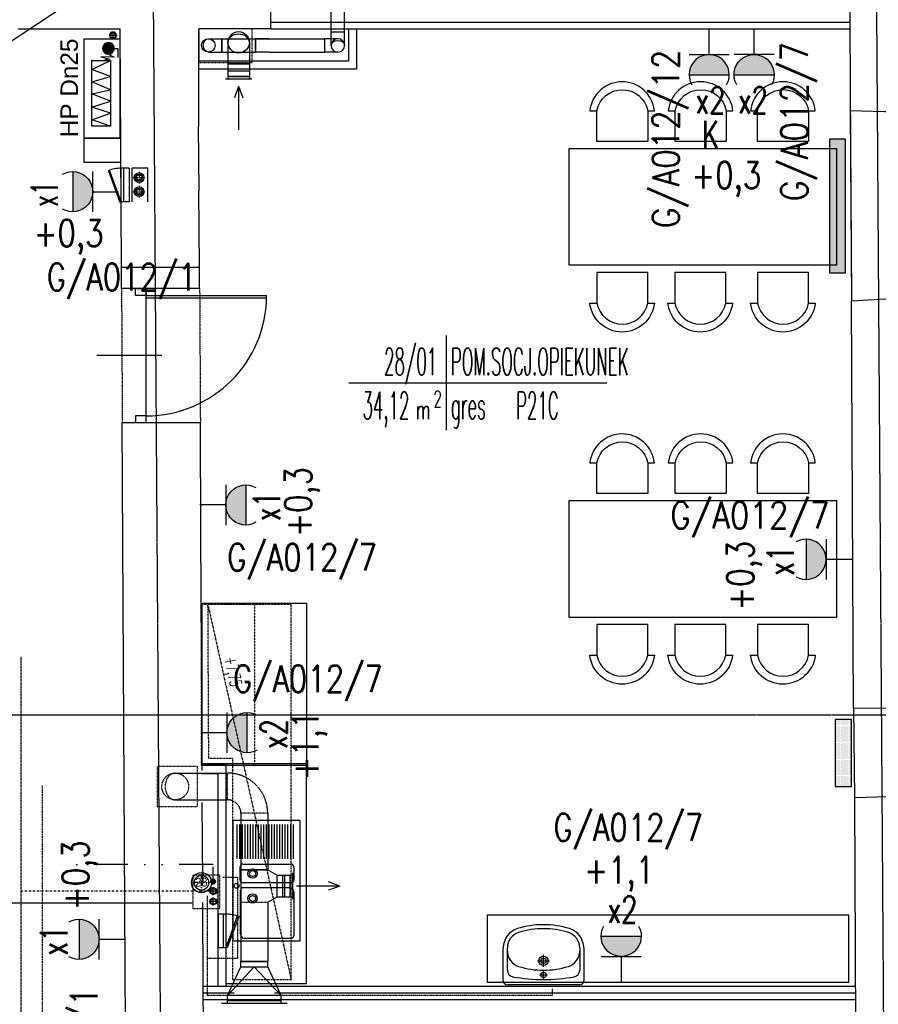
# Model space of a CAD drawing. Header units: inches. Extents: x -145354 to -97635, y 38777 to 78670.
# Tile 51 of 231: x -139270 to -138628, y 42943 to 43678. Entities that reach past the tile are written whole.
import ezdxf
from ezdxf.enums import TextEntityAlignment as Align

# ---------------------------------------------------------------- set-up
doc = ezdxf.new("R2010")
doc.units = ezdxf.units.IN
doc.header["$MEASUREMENT"] = 0
for name, pattern in [('00-inst$0$DASHDOT', [1, 0.5, -0.25, 0, -0.25]), ('CENTER', [2, 1.25, -0.25, 0.25, -0.25]), ('DASHDOT', [1, 0.5, -0.25, 0, -0.25]), ('DASHED', [0.75, 0.5, -0.25]), ('DASHED2', [0.375, 0.25, -0.125]), ('DIVIDE', [31.75, 12.7, -6.35, 0, -6.35, 0, -6.35])]:
    doc.linetypes.add(name, pattern=pattern)
doc.layers.get('0').update_dxf_attribs({"color": 101})
for name, color, linetype in [('Drz---drzwi', 5, 'Continuous'), ('E-OPIS_POM', 6, 'Continuous'), ('E35', 6, 'Continuous'), ('E50', 3, 'Continuous'), ('Ins-kan', 54, 'Continuous'), ('Ins-went', 141, 'Continuous'), ('Ins-went-opis', 141, 'Continuous'), ('Ins-wod', 152, 'Continuous'), ('Mco-piony', 10, 'Continuous'), ('Mks-podposadzkowa', 230, 'Continuous'), ('Mpoż-rury', 121, 'Continuous'), ('Mppoż-piony-hydranty', 121, 'Continuous'), ('Mw-cr-rury', 160, 'DIVIDE'), ('Mw-wc-rury', 160, 'DASHDOT'), ('Mwk-odnośniki', 8, 'Continuous'), ('Okn---okna', 5, 'Continuous'), ('Opis-spadki', 61, 'Continuous'), ('Os-osie glowne', 8, 'CENTER'), ('piony_K_nr', 240, 'Continuous'), ('Sc-cegla pelna', 32, 'Continuous'), ('Sc-cegla pustak', 42, 'Continuous'), ('Sc-gazobeton', 45, 'Continuous'), ('Sc-gk', 120, 'Continuous'), ('Sc-gk-hatch', 8, 'Continuous'), ('Sc-nadproza kon', 5, 'DASHED2'), ('Suf-widok', 8, 'Continuous'), ('W-otwor-strop', 126, 'Continuous'), ('Wyp-grzejniki', 56, 'Continuous'), ('Wyp-kuchnia', 71, 'Continuous'), ('Wyp-meble', 155, 'Continuous'), ('Wyp-sanitar', 131, 'Continuous')]:
    doc.layers.add(name, color=color, linetype=linetype)
doc.styles.add('KA wymiar', font='romans.shx', dxfattribs={"width": 0.6})
doc.styles.add('ROMANS', font='romans', dxfattribs={"width": 0.85})
doc.styles.add('TYTUL2', font='ARIAL.TTF')
doc.linetypes.add('BATTING', pattern='A,0.0001,-0.1,[134,ltypeshp.shx,S=0.1,R=0,X=-0.1,Y=0],-0.2,[134,ltypeshp.shx,S=0.1,R=180,X=0.1,Y=0],-0.1', length=0.4001)

# ---------------------------------------------------------------- blocks, each defined once
blk = doc.blocks.new('pow')
for p, q in [((0, 0.523), (0, -0.523)), ((-1.075, 0), (1.78, 0))]:
    blk.add_line(p, q)
at = {"style": 'KA wymiar', "width": 0.6}
for s, height, p in [('2', 0.18, (-0.139, -0.27)), ('m', 0.21, (-0.333, -0.401))]:
    blk.add_text(s, height=height, dxfattribs=at).set_placement(p)
at = {"style": 'KA wymiar'}
for tag, width, p in [('01', 0.7, (-0.131, 0.084)), ('000.00', 0.6, (-0.364, -0.401))]:
    blk.add_attdef(tag, text='', height=0.3, dxfattribs=dict(at, width=width)).set_placement(p, align=Align.RIGHT)
blk.add_attdef('POMIESZCZENIE', (0.071, 0.084), '', height=0.3, dxfattribs=at)
at = {"style": 'KA wymiar', "width": 0.8}
blk.add_attdef('POSADZKA', (0.071, -0.401), '', height=0.3, dxfattribs=at)
blk = doc.blocks.new('g2')
at = {"layer": 'E35'}
blk.add_line((15, 19.27), (-15, 19.27), dxfattribs=at)
blk.add_arc((0, 34.27), 15, 150, 30, dxfattribs=at)
at = {"layer": 'E50'}
blk.add_line((0, 19.27), (0, 0), dxfattribs=at)
blk = doc.blocks.new('G1')
at = {"layer": 'E35'}
blk.add_hatch(color=256, dxfattribs=at).paths.add_polyline_path([(10, 22.85), (-10, 22.85, 1)])
for p, q in [((-10, 22.85), (10, 22.85)), ((10, 12.85), (-10, 12.85))]:
    blk.add_line(p, q, dxfattribs=at)
blk.add_arc((0, 22.85), 10, 150, 30, dxfattribs=at)
at = {"layer": 'E50'}
blk.add_line((0, 12.85), (0, 0), dxfattribs=at)
blk = doc.blocks.new('W030')
for points in [[(-78.99, 71.86), (-83.9, 71.86, -0.895014), (-35.66, 71.86), (-40.84, 71.86, 0.825539), (-78.93, 71.83), (-78.93, 48.87), (-40.84, 48.87), (-40.84, 71.86)], [(-17.5, 71.86), (-22.41, 71.86, -0.895014), (25.83, 71.86), (20.64, 71.86, 0.825539), (-17.44, 71.83), (-17.44, 48.87), (20.64, 48.87), (20.64, 71.86)], [(41.09, 71.86), (36.18, 71.86, -0.895014), (84.42, 71.86), (79.23, 71.86, 0.825539), (41.15, 71.83), (41.15, 48.87), (79.23, 48.87), (79.23, 71.86)], [(-78.99, -71.86), (-83.9, -71.86, 0.895014), (-35.66, -71.86), (-40.84, -71.86, -0.825539), (-78.93, -71.83), (-78.93, -48.87), (-40.84, -48.87), (-40.84, -71.86)], [(-17.22, -71.86), (-22.13, -71.86, 0.895014), (26.11, -71.86), (20.92, -71.86, -0.825539), (-17.16, -71.83), (-17.16, -48.87), (20.92, -48.87), (20.92, -71.86)], [(41.09, -71.86), (36.18, -71.86, 0.895014), (84.42, -71.86), (79.23, -71.86, -0.825539), (41.15, -71.83), (41.15, -48.87), (79.23, -48.87), (79.23, -71.86)]]:
    blk.add_lwpolyline(points, format="xyb")
at = {"linetype": 'Continuous'}
blk.add_lwpolyline([(-100, 43.37), (100, 43.37), (100, -43.37), (-100, -43.37), (-100, 43.37)], dxfattribs=at)
blk = doc.blocks.new('_0630_DRZWI_90')
at = {"ltscale": 7}
for p, q in [((5, 8), (5, 98)), ((6.8, 8), (6.8, 97.98))]:
    blk.add_line(p, q, dxfattribs=at)
at = {"ltscale": 25}
for p, q in [((50, 19.7), (50, -28.9)), ((5, 8), (0, 8)), ((0, 8), (5, 8)), ((0, 0), (0, 8)), ((95, 8), (5, 8)), ((5, 8), (5, 0)), ((95, 8), (95, 0)), ((100, 8), (95, 8)), ((100, 0), (100, 8)), ((5, 0), (0, 0)), ((5, 0), (0, 0)), ((95, 0), (100, 0)), ((95, 0), (100, 0))]:
    blk.add_line(p, q, dxfattribs=at)
at = {"ltscale": 7}
blk.add_arc((5, 8), 90, 0, 90, dxfattribs=at)
blk = doc.blocks.new('umywalka_60x45')
at = {"ltscale": 25}
for p, q in [((-27, 0), (27, 0)), ((-30, -27.72), (-30, -3)), ((0, -4.5), (0, -10.5)), ((30, -3), (30, -27.72)), ((-27, -27.72), (-27, -11.03)), ((3, -7.5), (-3, -7.5)), ((0, -13.5), (0, -22.5)), ((27, -11.03), (27, -27.72)), ((4.5, -18), (-4.5, -18))]:
    blk.add_line(p, q, dxfattribs=at)
for centre, radius in [((0, -7.5), 2), ((0, -18), 3.5), ((0, -18), 2)]:
    blk.add_circle(centre, radius, dxfattribs=at)
for centre, radius, start, end in [((27, -3), 3, 0, 90), ((-27, -3), 3, 90, 180), ((-22, -11.03), 5, 100.52627, 180), ((0, -129.43), 125.43, 79.47373, 100.52627), ((22, -11.03), 5, 0, 79.47373), ((-15, -25.28), 12, 107.3129, 180), ((0, -73.4), 62.4, 72.6871, 107.3129), ((15, -25.28), 12, 0, 72.6871), ((-15, -27.72), 15, 180, 252.6871), ((-15, -27.72), 12, 180, 252.6871), ((15, -27.72), 12, 287.3129, 0), ((15, -27.72), 15, 287.3129, 0), ((0, 20.4), 65.4, 252.6871, 287.3129), ((0, 20.4), 62.4, 252.6871, 287.3129)]:
    blk.add_arc(centre, radius, start, end, dxfattribs=at)
blk = doc.blocks.new('pion')
at = {"layer": 'Mpoż-rury', "color": 8}
for p, q in [((61201.15, 11076.35), (61207.15, 11076.35)), ((61204.15, 11079.35), (61204.15, 11073.35))]:
    blk.add_line(p, q, dxfattribs=at)
blk.add_circle((61204.13, 11076.35), 2.55, dxfattribs=at)
at = {"layer": 'Mpoż-rury'}
blk.add_circle((61204.15, 11076.35), 2, dxfattribs=at)
blk = doc.blocks.new('HP25')
at = {"layer": 'Mppoż-piony-hydranty'}
for p, q in [((-1492.3, 1506.02), (-1492.3, 1533.02)), ((-1492.3, 1533.02), (-1418.3, 1533.02)), ((-1418.3, 1533.02), (-1418.3, 1506.02)), ((-1469.71, 1527.1), (-1476.32, 1513.24)), ((-1427.42, 1527.1), (-1476.32, 1527.1)), ((-1476.32, 1527.1), (-1476.32, 1513.24)), ((-1464.43, 1513.24), (-1469.71, 1527.1)), ((-1460.46, 1527.1), (-1464.43, 1513.24)), ((-1454.51, 1513.24), (-1460.46, 1527.1)), ((-1451.54, 1527.1), (-1454.51, 1513.24)), ((-1445.92, 1513.24), (-1451.54, 1527.1)), ((-1441.63, 1527.1), (-1445.92, 1513.24)), ((-1437, 1513.24), (-1441.63, 1527.1)), ((-1432.04, 1527.1), (-1437, 1513.24)), ((-1427.42, 1513.24), (-1432.04, 1527.1)), ((-1427.42, 1513.24), (-1427.42, 1527.1)), ((-1489.78, 1514.94), (-1485.19, 1510.35)), ((-1489.76, 1515.2), (-1484.93, 1510.37)), ((-1489.72, 1515.45), (-1484.68, 1510.41)), ((-1489.67, 1515.68), (-1484.44, 1510.46)), ((-1489.62, 1515.91), (-1484.22, 1510.51)), ((-1489.55, 1516.12), (-1484, 1510.58)), ((-1489.47, 1516.33), (-1483.8, 1510.66)), ((-1489.39, 1516.53), (-1483.6, 1510.74)), ((-1489.29, 1516.72), (-1483.41, 1510.84)), ((-1489.19, 1516.9), (-1483.23, 1510.94)), ((-1489.08, 1517.08), (-1483.05, 1511.04)), ((-1488.97, 1517.24), (-1482.88, 1511.16)), ((-1488.85, 1517.41), (-1482.72, 1511.28)), ((-1488.72, 1517.56), (-1482.57, 1511.41)), ((-1488.59, 1517.71), (-1482.42, 1511.54)), ((-1488.45, 1517.85), (-1482.28, 1511.68)), ((-1488.3, 1517.99), (-1482.14, 1511.83)), ((-1488.14, 1518.12), (-1482.01, 1511.99)), ((-1487.98, 1518.24), (-1481.89, 1512.15)), ((-1487.82, 1518.35), (-1481.78, 1512.31)), ((-1487.64, 1518.46), (-1481.67, 1512.49)), ((-1487.46, 1518.56), (-1481.57, 1512.67)), ((-1487.27, 1518.66), (-1481.47, 1512.86)), ((-1487.08, 1518.74), (-1481.39, 1513.05)), ((-1486.87, 1518.82), (-1481.31, 1513.26)), ((-1486.66, 1518.89), (-1481.24, 1513.47)), ((-1486.43, 1518.95), (-1481.18, 1513.7)), ((-1486.2, 1519), (-1481.13, 1513.93)), ((-1485.95, 1519.04), (-1481.09, 1514.18)), ((-1485.69, 1519.06), (-1481.07, 1514.43)), ((-1485.42, 1519.07), (-1481.06, 1514.71)), ((-1485.13, 1519.06), (-1481.07, 1515)), ((-1484.81, 1519.03), (-1481.1, 1515.32)), ((-1484.47, 1518.96), (-1481.17, 1515.66)), ((-1484.08, 1518.86), (-1481.27, 1516.05)), ((-1483.61, 1518.68), (-1481.45, 1516.52)), ((-1482.97, 1518.31), (-1481.82, 1517.16)), ((-1479.08, 1520.38), (-1477.49, 1513.39)), ((-1478.95, 1510.35), (-1479.08, 1520.38)), ((-1477.49, 1513.39), (-1476.96, 1517.48)), ((-1489.78, 1514.66), (-1485.46, 1510.35)), ((-1489.77, 1514.37), (-1485.76, 1510.36)), ((-1489.73, 1514.05), (-1486.08, 1510.39)), ((-1489.67, 1513.7), (-1486.43, 1510.46)), ((-1489.55, 1513.3), (-1486.83, 1510.58)), ((-1489.36, 1512.82), (-1487.31, 1510.77)), ((-1488.93, 1512.11), (-1488.02, 1511.2)), ((-1485.29, 1510.48), (-1485.29, 1507.71)), ((-1485.29, 1507.71), (-1478.55, 1507.71)), ((-1480.93, 1514.44), (-1478.95, 1510.35)), ((-1476.32, 1513.24), (-1427.42, 1513.24)), ((-1418.3, 1506.02), (-1492.3, 1506.02))]:
    blk.add_line(p, q, dxfattribs=at)
blk.add_circle((-1485.42, 1514.71), 4.36, dxfattribs=at)
blk = doc.blocks.new('pco')
at = {"layer": 'Mco-piony', "color": 9, "linetype": 'DASHDOT', "ltscale": 3}
for p, q in [((-2604.83, -19.79), (-2604.83, -8.89)), ((-2599.38, -14.34), (-2610.28, -14.34))]:
    blk.add_line(p, q, dxfattribs=at)
at = {"layer": 'Mco-piony', "color": 9}
blk.add_circle((-2604.83, -14.34), 4.53, dxfattribs=at)
at = {"layer": 'Mco-piony'}
blk.add_circle((-2604.83, -14.34), 3.2, dxfattribs=at)
at = {"layer": 'Mco-piony', "color": 8}
blk.add_circle((-2604.83, -14.34), 2.6, dxfattribs=at)
blk = doc.blocks.new('_gslkflhklgj')
at = {"linetype": '00-inst$0$DASHDOT', "ltscale": 5}
for p, q in [((0, -7.5), (0, 7.5)), ((7.5, 0), (-7.5, 0))]:
    blk.add_line(p, q, dxfattribs=at)
for radius in [7.5, 5.5]:
    blk.add_circle((0, 0), radius)
blk = doc.blocks.new('*U121')
at = {"color": 0, "linetype": 'ByBlock', "lineweight": -2}
blk.add_line((-97.5, 20), (97.5, 20), dxfattribs=at)
at = {"color": 4, "linetype": 'Continuous'}
for p, q in [((-80, 0), (-80, 20)), ((80, 0), (80, 20))]:
    blk.add_line(p, q, dxfattribs=at)
at = {"color": 1, "linetype": 'Continuous', "lineweight": -2}
blk.add_line((80, 0), (-80, 0), dxfattribs=at)
blk = doc.blocks.new('rewizja')
at = {"layer": 'Wyp-meble'}
for p, q in [((-25, 6), (-25, 0)), ((-25, 6), (0, 6)), ((-25, 4), (-25, 2)), ((0, 2), (-25, 2)), ((0, 6), (0, 0)), ((0, 0), (-25, 0))]:
    blk.add_line(p, q, dxfattribs=at)
blk.add_lwpolyline([(-23.15, -9.49), (0.34, -0.94), (0, 0), (-23.49, -8.55)], close=True, dxfattribs=at)
blk.add_arc((0, 0), 25, 180, 202.29244, dxfattribs=at)
blk = doc.blocks.new('pion_woda')
at = {"layer": 'Ins-wod'}
for p, q in [((3, 0), (-3, 0)), ((0, 3), (0, -3))]:
    blk.add_line(p, q, dxfattribs=at)
for centre, radius in [((0, 0.02), 2.55), ((0, 0), 2)]:
    blk.add_circle(centre, radius, dxfattribs=at)
blk = doc.blocks.new('pion_mały')
at = {"layer": 'Ins-wod'}
for p, q in [((0, 2.08), (0, -2.12)), ((2.1, -0.02), (-2.1, -0.02))]:
    blk.add_line(p, q, dxfattribs=at)
for centre, radius in [((0, 0), 1.79), ((0, -0.02), 1.4)]:
    blk.add_circle(centre, radius, dxfattribs=at)
blk = doc.blocks.new('WW_piony')
for name, p in [('pion_mały', (0, 0)), ('pion_woda', (7.18, 0.12)), ('pion_woda', (14.93, 0.15))]:
    blk.add_blockref(name, p)
blk = doc.blocks.new('0630_STRZAŁKA')
at = {"ltscale": 0.5}
for points in [[(0, 0), (-3.03, -8.56)], [(0, 0), (0, -32.43)], [(0, 0), (3.03, -8.56)]]:
    blk.add_lwpolyline(points, dxfattribs=at)
blk = doc.blocks.new('*U131')
at = {"color": 0, "linetype": 'ByBlock', "lineweight": -2}
blk.add_circle((0, 0), 50, dxfattribs=at)
at = {"color": 4, "linetype": 'Continuous'}
blk.add_ellipse((0, 0), major_axis=(0, 50), ratio=0.75, start_param=3.141593, end_param=6.283185, dxfattribs=at)
blk = doc.blocks.new('G_50')
at = {"layer": 'Wyp-grzejniki'}
h = blk.add_hatch(dxfattribs=at)
h.set_pattern_fill('DOTS', color=256, scale=0.5, angle=180, style=0)
h.set_pattern_definition([(180, (77492.90915, -37873.9399), (-0.396875, -0.79375), [0, -0.79375])])
h.paths.add_polyline_path([(0, 0), (-12, 0), (-12, -50), (0, -50)])
blk.add_lwpolyline([(-12, -50), (0, -50), (0, 0), (-12, 0)], close=True, dxfattribs=at)
blk = doc.blocks.new('grzejnik_100')
at = {"layer": 'Wyp-grzejniki'}
h = blk.add_hatch(dxfattribs=at)
h.set_pattern_fill('DOTS', color=256, scale=0.5, style=0)
h.set_pattern_definition([(0, (-77492.90915, 37823.9399), (0.396875, 0.79375), [0, -0.79375])])
h.paths.add_polyline_path([(0, -100), (12, -100), (12, 0), (0, 0)])
blk.add_lwpolyline([(12, 0), (0, 0), (0, -100), (12, -100)], close=True, dxfattribs=at)

msp = doc.modelspace()

# ---------------------------------------------------------------- hatches: boundary and pattern name
at = {"layer": 'E35'}
for points in [[(-138739.76, 43636.96, 1), (-138769.76, 43636.96)], [(-138706.24, 43636.96, 1), (-138736.24, 43636.96)], [(-139100.73, 43300.63, -1), (-139100.73, 43330.63)], [(-138682.43, 43260, 1), (-138682.43, 43290)]]:
    msp.add_hatch(color=256, dxfattribs=at).paths.add_polyline_path(points)

# ---------------------------------------------------------------- linework, layer by layer
at = {"color": 1, "linetype": 'Continuous', "lineweight": -2}
msp.add_line((-139093.54, 43663.83), (-139093.54, 43653.83), dxfattribs=at)
at = {"color": 5, "linetype": 'Continuous', "lineweight": -2}
msp.add_line((-139084.41, 43042.98, -2150), (-139104.41, 43042.98, -2150), dxfattribs=at)
at = {"layer": 'E35'}
for p, q in [((-139361.4, 43605.5), (-139195.59, 43715.42)), ((-138769.76, 43636.96), (-138739.76, 43636.96)), ((-138736.24, 43636.96), (-138706.24, 43636.96)), ((-139100.73, 43330.63), (-139100.73, 43300.63)), ((-138682.43, 43290), (-138682.43, 43260))]:
    msp.add_line(p, q, dxfattribs=at)
at = {"layer": 'Ins-went'}
for p, q in [((-139037.05, 43668.83), (-139037.05, 43684.23)), ((-139027.05, 43668.83), (-139027.05, 43684.23)), ((-139027.05, 43668.83), (-139037.05, 43668.83)), ((-139037.05, 43658.83), (-139037.05, 43668.83)), ((-139027.05, 43658.83), (-139027.05, 43668.83)), ((-139128.74, 43663.83, 639.5), (-139118.74, 43663.83, 639.5)), ((-139118.74, 43653.83), (-139118.74, 43663.83)), ((-139118.74, 43663.83), (-139093.54, 43663.83)), ((-139118.74, 43663.83, 639.5), (-139118.74, 43653.83, 639.5)), ((-139115.21, 43663.83), (-139042.05, 43663.83)), ((-139114.12, 43661.16), (-139114.12, 43645.16)), ((-139098.12, 43661.16), (-139098.12, 43645.16)), ((-139093.54, 43653.83), (-139093.54, 43663.83)), ((-139083.54, 43663.83), (-139093.54, 43663.83)), ((-139083.54, 43663.83), (-139073.54, 43663.83)), ((-139073.54, 43663.83), (-139055.04, 43663.83)), ((-139042.05, 43663.83), (-139042.05, 43653.83)), ((-139032.05, 43663.83), (-139042.05, 43663.83)), ((-139128.74, 43653.83, 639.5), (-139118.74, 43653.83, 639.5)), ((-139118.74, 43653.83), (-139093.54, 43653.83)), ((-139083.54, 43653.83), (-139093.54, 43653.83)), ((-139083.54, 43653.83), (-139073.54, 43653.83)), ((-139073.54, 43653.83), (-139042.05, 43653.83)), ((-139032.05, 43653.83), (-139042.05, 43653.83)), ((-139098.12, 43645.16), (-139114.12, 43645.16)), ((-139114.12, 43645.16), (-139098.12, 43645.16)), ((-139114.12, 43645.16), (-139114.12, 43635.66)), ((-139098.12, 43641.16), (-139114.12, 43641.16)), ((-139098.12, 43639.66), (-139114.12, 43639.66)), ((-139098.12, 43645.16), (-139098.12, 43635.66)), ((-139098.12, 43635.66), (-139114.12, 43635.66)), ((-139084.41, 43042.98, -2150), (-139077.41, 43038.98, -2150)), ((-139077.41, 43022.98, -2150), (-139077.41, 43038.98, -2150)), ((-139077.41, 43038.98, -2150), (-139067.91, 43038.98, -2150)), ((-139073.41, 43038.98, -2150), (-139073.41, 43022.98, -2150)), ((-139071.91, 43038.98, -2150), (-139071.91, 43022.98, -2150)), ((-139067.91, 43038.98, -2150), (-139067.91, 43022.98, -2150)), ((-139065.91, 43040.73, -2150), (-139065.91, 43021.23, -2150)), ((-139084.41, 43018.98, -2150), (-139077.41, 43022.98, -2150)), ((-139077.41, 43022.98, -2150), (-139067.91, 43022.98, -2150)), ((-139114.41, 42949.18, -2150), (-139104.41, 42970.68, -2150)), ((-139114.41, 42949.18, -2150), (-139094.41, 42970.68, -2150)), ((-139084.41, 42974.68, -2150), (-139104.41, 42974.68, -2150)), ((-139104.41, 42974.68, -2150), (-139084.41, 42974.68, -2150)), ((-139104.41, 42970.68, -2150), (-139084.41, 42970.68, -2150)), ((-139074.41, 42949.18, -2150), (-139094.41, 42970.68, -2150)), ((-139074.41, 42949.18, -2150), (-139084.41, 42970.68, -2150)), ((-139074.41, 42949.18, -2150), (-139114.41, 42949.18, -2150)), ((-139069.91, 42943.18, -2150), (-139118.91, 42943.18, -2150)), ((-139074.41, 42945.18, -2150), (-139114.41, 42945.18, -2150))]:
    msp.add_line(p, q, dxfattribs=at)
at = {"layer": 'Ins-went', "linetype": 'DASHED', "ltscale": 0.5}
for p, q in [((-139153.47, 43115.35), (-139114.41, 43115.35)), ((-139153.47, 43095.35), (-139114.41, 43095.35)), ((-139104.41, 43085.35, -2150), (-139104.41, 43018.98, -2150)), ((-139084.41, 43085.35, -2150), (-139084.41, 43042.98, -2150)), ((-139104.41, 43018.98, -2150), (-139104.41, 42974.68, -2150)), ((-139084.41, 43018.98, -2150), (-139084.41, 42974.68, -2150)), ((-139104.41, 42970.68, -2150), (-139104.41, 42974.68, -2150)), ((-139084.41, 42970.68, -2150), (-139084.41, 42974.68, -2150)), ((-139114.41, 42943.18, -2150), (-139114.41, 42949.18, -2150)), ((-139074.41, 42943.18, -2150), (-139074.41, 42949.18, -2150))]:
    msp.add_line(p, q, dxfattribs=at)
at = {"layer": 'Ins-went', "linetype": 'DASHED', "ltscale": 0.2}
for p, q in [((-139114.41, 43095.35), (-139114.41, 43115.35)), ((-139084.41, 43085.35), (-139104.41, 43085.35)), ((-139104.41, 43042.98, -2150), (-139084.41, 43042.98, -2150)), ((-139067.91, 43038.98, -2150), (-139065.91, 43038.98, -2150)), ((-139067.91, 43022.98, -2150), (-139065.91, 43022.98, -2150)), ((-139104.41, 43018.98, -2150), (-139084.41, 43018.98, -2150))]:
    msp.add_line(p, q, dxfattribs=at)
at = {"layer": 'Ins-went'}
for centre, radius in [((-139106.12, 43661.16), 8), ((-139128.74, 43658.83, 639.5), 5)]:
    msp.add_circle(centre, radius, dxfattribs=at)
at = {"layer": 'Ins-went', "linetype": 'DASHED', "ltscale": 0.2}
msp.add_circle((-139153.47, 43105.35), 10, dxfattribs=at)
at = {"layer": 'Ins-went', "linetype": 'DASHED', "ltscale": 0.5}
for radius in [30, 10]:
    msp.add_arc((-139114.41, 43085.35), radius, 0, 90, dxfattribs=at)
at = {"layer": 'Ins-went', "extrusion": (0, 0, -1)}
msp.add_ellipse((-139128.74, 43658.83, 639.5), major_axis=(0, 5), ratio=0.75, start_param=3.141593, end_param=6.283185, dxfattribs=at)
at = {"layer": 'Ins-went'}
msp.add_ellipse((-139106.12, 43661.16), major_axis=(-8, 0), ratio=0.75, start_param=3.141593, end_param=6.283185, dxfattribs=at)
at = {"layer": 'Ins-went', "linetype": 'DASHED', "ltscale": 0.2}
msp.add_ellipse((-139153.47, 43105.35), major_axis=(0, -10), ratio=0.75, start_param=3.141593, end_param=6.283185, dxfattribs=at)
at = {"layer": 'Mks-podposadzkowa'}
msp.add_line((-139140.06, 43018.12), (-139275.66, 43018.12), dxfattribs=at)
at = {"layer": 'Mw-cr-rury', "ltscale": 0.03}
for p, q in [((-139252.46, 42091.96, 540.74), (-139252.46, 43105.95, 540.74)), ((-139132.7, 43034.88), (-139132.7, 43039.89))]:
    msp.add_line(p, q, dxfattribs=at)
at = {"layer": 'Mw-cr-rury', "ltscale": 2}
msp.add_line((-139125.19, 43047.04), (-139252.46, 43047.04, 540.74), dxfattribs=at)
at = {"layer": 'Mw-cr-rury', "color": 60, "ltscale": 0.7}
msp.add_line((-139125.19, 43036.45), (-139125.19, 43047.04), dxfattribs=at)
at = {"layer": 'Mw-cr-rury', "ltscale": 0.7}
msp.add_line((-139125.19, 43036.45), (-139125.19, 43047.04), dxfattribs=at)
at = {"layer": 'Mw-wc-rury'}
msp.add_line((-139268.39, 42129.21, 540.74), (-139268.39, 43202.26, 540.74), dxfattribs=at)
at = {"layer": 'Mw-wc-rury', "ltscale": 0.8}
for p, q in [((-139117.97, 43037.5), (-139107.02, 43037.5)), ((-139107.02, 43037.5), (-139107.02, 42976.95)), ((-139129.65, 43023.66), (-139129.65, 42949.37)), ((-139107.02, 42976.95), (-139129.65, 42976.95)), ((-139129.65, 42949.37), (-138871.72, 42949.37)), ((-138871.72, 42949.37), (-138871.72, 42954.1))]:
    msp.add_line(p, q, dxfattribs=at)
at = {"layer": 'Mw-wc-rury', "ltscale": 3}
msp.add_line((-139127.87, 43027.17), (-139268.39, 43027.17, 540.74), dxfattribs=at)
at = {"layer": 'Mwk-odnośniki', "linetype": 'Continuous'}
msp.add_lwpolyline([(-139173.94, 43542.1), (-139173.94, 43567.1), (-139185.92, 43567.1), (-139185.92, 43542.1)], dxfattribs=at)
at = {"layer": 'Okn---okna'}
msp.add_line((-138646.99, 43163.93), (-138646.23, 43096.93), dxfattribs=at)
msp.add_lwpolyline([(-138649.4, 43609.89), (-138648.5, 43467.89)], dxfattribs=at)
at = {"layer": 'Os-osie glowne'}
for p, q in [((-139147.35, 40431.76), (-139175.75, 44583.07)), ((-138607.34, 40431.76), (-138635.74, 44583.07)), ((-143378.57, 43158.75), (-138190.06, 43158.75))]:
    msp.add_line(p, q, dxfattribs=at)
at = {"layer": 'Sc-cegla pelna'}
for p, q in [((-139082.04, 43671.16), (-139082.04, 43898.16)), ((-138650.74, 43873.97), (-138649.4, 43609.89)), ((-139270.8, 43671.16), (-139194.66, 43671.16)), ((-139193.64, 43493.16), (-139194.66, 43671.16)), ((-139082.04, 43671.16), (-139135.96, 43671.16)), ((-139135.96, 43598.16), (-139135.96, 43671.16)), ((-139135.67, 43550.16), (-139135.97, 43598.16)), ((-139135.32, 43493.16), (-139135.72, 43550.16)), ((-139193.64, 43493.16), (-139135.32, 43493.16)), ((-138646.99, 43163.93), (-138648.5, 43467.89)), ((-139190.2, 42826.8), (-139193, 43377.16)), ((-139193, 43377.16), (-139134.7, 43377.16)), ((-139134.28, 43294.16), (-139134.7, 43377.16)), ((-139133.38, 43117.35), (-139134.28, 43294.16)), ((-138621.49, 43163.57), (-138646.99, 43163.93)), ((-138646.23, 43096.89), (-138644.66, 42756.88)), ((-139132.96, 43033.61), (-139133.26, 43093.35)), ((-139132.56, 42956.12), (-139132.88, 43018.63)), ((-139132.2, 42884.11), (-139132.56, 42956.12))]:
    msp.add_line(p, q, dxfattribs=at)
for points in [[(-138587.34, 43609.23), (-138623.89, 43609.23), (-138623.89, 43609.23), (-138649.4, 43609.89)], [(-138586.57, 43469.23), (-138623.04, 43469.23), (-138623.04, 43469.23), (-138648.5, 43467.89)], [(-138584.65, 43099.77), (-138621.17, 43099.57), (-138621.16, 43097.57), (-138646.23, 43096.93)]]:
    msp.add_lwpolyline(points, dxfattribs=at)
at = {"layer": 'Sc-cegla pustak'}
for p, q in [((-139194.19, 43589.5), (-139221.62, 43589.5)), ((-139221.62, 43589.5), (-139221.62, 43571.5)), ((-139194.09, 43571.5), (-139221.62, 43571.5))]:
    msp.add_line(p, q, dxfattribs=at)
at = {"layer": 'Sc-gazobeton'}
for p, q in [((-139193.55, 43477.16), (-139193.64, 43493.16)), ((-139135.23, 43477.16), (-139135.32, 43493.16)), ((-139135.23, 43477.16), (-139193.55, 43477.16))]:
    msp.add_line(p, q, dxfattribs=at)
at = {"layer": 'Sc-gk'}
for p, q in [((-139082.04, 43671.16), (-138649.71, 43671.16)), ((-139024.11, 43671.16, 2), (-139024.11, 43647.07, 2)), ((-139018.11, 43671.16, 2), (-139018.11, 43641.07, 2)), ((-139024.11, 43647.07), (-139135.96, 43647.07)), ((-139018.11, 43641.07), (-139135.96, 43641.07)), ((-139133.4, 43121.16), (-139115.51, 43121.16)), ((-139115.51, 43121.16), (-139133.4, 43121.16)), ((-139115.51, 42956.12), (-139115.51, 43121.16)), ((-139133.37, 43115.16), (-139121.51, 43115.16)), ((-139121.51, 42956.12), (-139121.51, 43115.16)), ((-139132.56, 42956.12), (-138645.58, 42956.12)), ((-139132.56, 42946.12), (-138645.58, 42946.12))]:
    msp.add_line(p, q, dxfattribs=at)
at = {"layer": 'Sc-gk-hatch', "linetype": 'BATTING', "ltscale": 0.23}
for p, q in [((-139082.04, 43676.16), (-138649.71, 43676.16)), ((-139079.41, 42951.12), (-138645.58, 42951.12))]:
    msp.add_line(p, q, dxfattribs=at)
at = {"layer": 'Sc-gk-hatch', "linetype": 'BATTING', "ltscale": 0.22}
msp.add_line((-139132.56, 42951.12), (-139109.41, 42951.12), dxfattribs=at)
at = {"layer": 'Sc-nadproza kon', "linetype": 'DASHDOT', "ltscale": 0.5}
for p, q in [((-138649.4, 43609.89), (-138648.5, 43467.89)), ((-139193.55, 43477.16), (-139193, 43377.16)), ((-139135.23, 43477.16), (-139134.7, 43377.16))]:
    msp.add_line(p, q, dxfattribs=at)
at = {"layer": 'Suf-widok', "linetype": 'DIVIDE', "ltscale": 0.02}
for p, q in [((-139128.42, 43126.16), (-139129.01, 43241.16)), ((-139066.91, 43241.16), (-139129.01, 43241.16)), ((-139129.01, 43241.16), (-139066.91, 42961.12)), ((-139066.91, 42961.12, -2150), (-139066.91, 43241.16, -2150)), ((-139110.51, 43126.16), (-139128.42, 43126.16)), ((-139110.51, 42961.12), (-139110.51, 43126.16)), ((-139110.51, 42961.12), (-139066.91, 42961.12))]:
    msp.add_line(p, q, dxfattribs=at)
at = {"layer": 'W-otwor-strop', "linetype": 'DASHED2', "ltscale": 0.3}
for points in [[(-139095.96, 43646.16), (-139095.96, 43671.16), (-139135.96, 43671.16), (-139135.96, 43646.16)], [(-139166.86, 43090.35), (-139136.86, 43090.35), (-139136.86, 43120.35), (-139166.86, 43120.35)], [(-139120.21, 43039.16), (-139140.21, 43039.16), (-139140.21, 43014.16), (-139120.21, 43014.16)]]:
    msp.add_lwpolyline(points, close=True, dxfattribs=at)
at = {"layer": 'Wyp-kuchnia', "color": 155}
for p, q in [((-139110.51, 43079.86), (-139110.51, 42989.86)), ((-139060.51, 43079.86), (-139110.51, 43079.86)), ((-139107.51, 43076.86), (-139107.51, 43051.36)), ((-139105.51, 43076.86), (-139105.51, 43051.36)), ((-139103.51, 43076.86), (-139103.51, 43051.36)), ((-139101.51, 43076.86), (-139101.51, 43051.36)), ((-139099.51, 43076.86), (-139099.51, 43051.36)), ((-139097.51, 43076.86), (-139097.51, 43051.36)), ((-139095.51, 43076.86), (-139095.51, 43051.36)), ((-139093.51, 43076.86), (-139093.51, 43051.36)), ((-139091.51, 43076.86), (-139091.51, 43051.36)), ((-139089.51, 43076.86), (-139089.51, 43051.36)), ((-139087.51, 43076.86), (-139087.51, 43051.36)), ((-139085.51, 43076.86), (-139085.51, 43051.36)), ((-139083.51, 43076.86), (-139083.51, 43051.36)), ((-139081.51, 43076.86), (-139081.51, 43051.36)), ((-139079.51, 43076.86), (-139079.51, 43051.36)), ((-139077.51, 43076.86), (-139077.51, 43051.36)), ((-139075.51, 43076.86), (-139075.51, 43051.36)), ((-139073.51, 43076.86), (-139073.51, 43051.36)), ((-139071.51, 43076.86), (-139071.51, 43051.36)), ((-139069.51, 43076.86), (-139069.51, 43051.36)), ((-139067.51, 43076.86), (-139067.51, 43051.36)), ((-139065.51, 43076.86), (-139065.51, 43051.36)), ((-139060.51, 43079.86), (-139060.51, 42989.86)), ((-139105.01, 43035.36), (-139105.01, 43045.36)), ((-139103.01, 43047.36), (-139067.01, 43047.36)), ((-139065.01, 43045.36), (-139065.01, 43035.36)), ((-139067.01, 43033.36), (-139103.01, 43033.36)), ((-139068.01, 43029.69), (-139102.7, 43029.69)), ((-139104.7, 42994.86), (-139104.7, 43027.69)), ((-139065.01, 43026.69), (-139065.01, 42993.86)), ((-139067.01, 42991.86), (-139101.7, 42991.86)), ((-139060.51, 42989.86), (-139110.51, 42989.86))]:
    msp.add_line(p, q, dxfattribs=at)
for points in [[(-139133.4, 43122.16), (-139133.4, 43242.16), (-139055.51, 43242.16), (-139055.51, 43122.16)], [(-138920.58, 42959.12), (-138650.58, 42959.12), (-138650.58, 43009.12), (-138920.58, 43009.12)]]:
    msp.add_lwpolyline(points, close=True, dxfattribs=at)
for points in [[(-139115.51, 42958.16), (-139055.51, 42958.16), (-139055.51, 43121.16)], [(-139115.51, 43121.16), (-139055.51, 43121.16)]]:
    msp.add_lwpolyline(points, dxfattribs=at)
for centre, radius in [((-139095.68, 43040.31), 3.5), ((-139095.68, 43040.31), 2.25), ((-139107.63, 43031.17), 1.82), ((-139095.68, 43021.67), 3.5), ((-139095.68, 43021.67), 2.25)]:
    msp.add_circle(centre, radius, dxfattribs=at)
for centre, radius, start, end in [((-139103.01, 43045.36), 2, 90, 180), ((-139067.01, 43045.36), 2, 0, 90), ((-139103.01, 43035.36), 2, 180, 270), ((-139102.7, 43027.69), 2, 90, 180), ((-139068.01, 43026.69), 3, 0, 90), ((-139067.01, 43035.36), 2, 270, 0), ((-139101.7, 42994.86), 3, 180, 270), ((-139067.01, 42993.86), 2, 270, 0)]:
    msp.add_arc(centre, radius, start, end, dxfattribs=at)
at = {"layer": 'Wyp-meble', "linetype": 'DASHED2', "ltscale": 0.5}
msp.add_lwpolyline([(-139134.01, 43121.16), (-139094.01, 43121.16), (-139094.01, 43241.16), (-139134.01, 43241.16)], close=True, dxfattribs=at)

# ---------------------------------------------------------------- block references
at = {"rotation": 270}
for name, p in [('rewizja', (-139193.92, 43542.1)), ('WW_piony', (-139125.18, 43034.35))]:
    msp.add_blockref(name, p, dxfattribs=at)
at = {"xscale": -1, "rotation": 90}
msp.add_blockref('rewizja', (-139115.51, 42985.16), dxfattribs=at)
at = {"layer": 'Drz---drzwi', "rotation": 270}
msp.add_blockref('_0630_DRZWI_90', (-139183.19, 43477.16), dxfattribs=at)
at = {"layer": 'E-OPIS_POM'}
ref = msp.add_blockref('pow', (-138951.23, 43406.87), dxfattribs=dict(at, xscale=67.5, yscale=67.5, zscale=67.5))
ref.add_attrib('000.00', '34,12', dxfattribs={"layer": '0', "height": 20.25, "style": 'KA wymiar', "width": 0.448374}).set_placement((-138978.6, 43379.8), align=Align.RIGHT)
ref.add_attrib('01', '28/01', dxfattribs={"layer": '0', "height": 20.25, "style": 'KA wymiar', "width": 0.448374}).set_placement((-138957.84, 43412.56), align=Align.RIGHT)
ref.add_attrib('POMIESZCZENIE', 'POM.SOCJ.OPIEKUNEK', (-138947.65, 43412.56), dxfattribs={"layer": '0', "height": 20.25, "style": 'KA wymiar', "width": 0.448374})
ref.add_attrib('POSADZKA', 'gres   P21C', (-138947.65, 43379.8), dxfattribs={"layer": '0', "height": 20.25, "style": 'KA wymiar', "width": 0.448374})
at = {"layer": 'E35'}
for p, rotation in [((-138754.76, 43671.23), 179.9999999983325), ((-138648.16, 43275), 89.99999999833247)]:
    msp.add_blockref('g2', p, dxfattribs=dict(at, rotation=rotation))
at = {"layer": 'E35', "xscale": -1}
for p, rotation in [((-138721.24, 43671.23), 180.0000000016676), ((-139135, 43315.63), 270.0000000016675)]:
    msp.add_blockref('g2', p, dxfattribs=dict(at, rotation=rotation))
at = {"layer": 'E35', "xscale": -1.5, "yscale": 1.5, "zscale": 1.5}
for p, rotation in [((-139195.75, 43549.57), 90), ((-139134.14, 43145.52), 270), ((-139191.03, 42991.19), 90)]:
    msp.add_blockref('G1', p, dxfattribs=dict(at, rotation=rotation))
msp.add_blockref('G1', (-138820.47, 42959.12), dxfattribs=at)
at = {"layer": 'Ins-kan'}
msp.add_blockref('_gslkflhklgj', (-139133.84, 43033.52), dxfattribs=at)
at = {"layer": 'Ins-went', "yscale": 0.09999999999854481, "zscale": 0.1}
for name, p, xscale, rotation in [('*U131', (-139032.05, 43658.83), -0.09999999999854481, 270), ('*U121', (-139106.12, 43635.66), 0.1000000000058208, 180)]:
    msp.add_blockref(name, p, dxfattribs=dict(at, xscale=xscale, rotation=rotation))
at = {"layer": 'Ins-went-opis'}
msp.add_blockref('0630_STRZAŁKA', (-139106.12, 43628.28), dxfattribs=at)
at = {"layer": 'Ins-went-opis', "rotation": 270}
msp.add_blockref('0630_STRZAŁKA', (-139030.48, 43030.98, -2150), dxfattribs=at)
at = {"layer": 'Mco-piony', "xscale": 0.799999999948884, "yscale": 0.8000000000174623, "zscale": 0.8, "rotation": 180.001351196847}
for p in [(-141264.28, 43548.57, 0), (-141264.28, 43538.04, 0)]:
    msp.add_blockref('pco', p, dxfattribs=at)
at = {"layer": 'Mpoż-rury', "xscale": -1, "rotation": 270}
msp.add_blockref('pion', (-150276.26, -17537.83), dxfattribs=at)
msp.add_blockref('pion', (-150276.26, -17537.83), dxfattribs=at)
at = {"layer": 'Mppoż-piony-hydranty', "xscale": -1, "rotation": 90.00001335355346}
msp.add_blockref('HP25', (-137688.6, 42171.2), dxfattribs=at)
at = {"layer": 'Wyp-grzejniki', "rotation": 180}
msp.add_blockref('grzejnik_100', (-138652.95, 43488.89), dxfattribs=at)
at = {"layer": 'Wyp-grzejniki'}
msp.add_blockref('G_50', (-138648.61, 43155.43), dxfattribs=at)
at = {"layer": 'Wyp-meble', "xscale": -1}
for p in [(-138759.47, 43538.22), (-138759.47, 43275.21)]:
    msp.add_blockref('W030', p, dxfattribs=at)
at = {"layer": 'Wyp-sanitar', "rotation": 180}
msp.add_blockref('umywalka_60x45', (-138878.48, 42957.12), dxfattribs=at)

# ---------------------------------------------------------------- texts
at = {"layer": 'E35', "style": 'ROMANS'}
for s, rotation, width, p in [('G/A012/7', 90, 0.85, (-138689.74, 43601.98)), ('G/A012/12', 90, 0.85, (-138785.74, 43588.98)), ('x2', 360, 0.7, (-138753.83, 43617.9)), ('x2', 0, 0.7, (-138722.17, 43617.9)), ('K', 360, 0.7, (-138753.83, 43592.4)), ('+0,3', 360, 0.8, (-138742, 43558.91)), ('x1', 90, 0.6, (-139251.14, 43547.86)), ('+0,3', 90, 0.8, (-139058.68, 43317.87)), ('x1', 90, 0.7, (-139085.12, 43314.7)), ('G/A012/7', 360, 0.85, (-138724.41, 43306.48)), ('G/A012/7', 0, 0.8, (-139058.75, 43275.11)), ('+0,3', 90, 0.8, (-138728.48, 43262.73)), ('x1', 90, 0.7, (-138701.49, 43274.07)), ('x2', 90, 0.7, (-139079.78, 43144.59)), ('+1,1', 90, 0.8, (-139053.34, 43135.92)), ('+0,3', 90, 0.8, (-139224.89, 43039.05)), ('x1', 90, 0.7, (-139243.94, 42990.26)), ('G/A012/1', 90, 0.8, (-139220.13, 42899.36))]:
    msp.add_text(s, height=20, rotation=rotation, dxfattribs=dict(at, width=width)).set_placement(p, align=Align.MIDDLE)
for s, width, p in [('+0,3', 0.8, (-139233.11, 43515.6)), ('G/A012/1', 0.8, (-139193.5, 43484.45)), ('G/A012/7', 0.8, (-139054.49, 43184.39)), ('G/A012/7', 0.8, (-138815.24, 43073.41)), ('+1,1', 0.8, (-138822.05, 43039.91)), ('x2', 0.7, (-138819.54, 43013.47))]:
    msp.add_text(s, height=20, dxfattribs=dict(at, width=width)).set_placement(p, align=Align.MIDDLE)
at = {"layer": 'Opis-spadki', "style": 'TYTUL2'}
msp.add_text('HP Dn25', height=13, rotation=90, dxfattribs=at).set_placement((-139232.65, 43627.11), align=Align.MIDDLE)
at = {"layer": 'piony_K_nr', "style": 'TYTUL2', "width": 0.9}
msp.add_text('28', height=6.5, dxfattribs=at).set_placement((-139138.5, 43030.61, -76.7))
at = {"layer": 'Suf-widok', "style": 'KA wymiar', "width": 0.6}
msp.add_text(' +7,75', height=9, rotation=281.41191, dxfattribs=at).set_placement((-139117.43, 43204.79))

doc.saveas('drawing.dxf')
